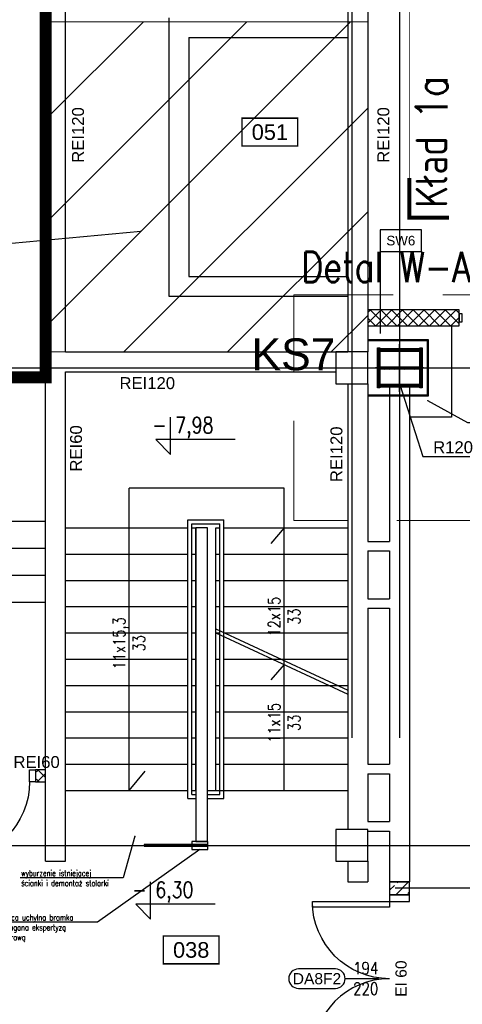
# Model space of a CAD drawing. Header units: centimetres. Extents: x -228435 to 56419, y -89367 to 477256.
# Tile 25 of 53: x -63315 to -57750, y 45003 to 57375. Entities that reach past the tile are written whole.
import ezdxf
from ezdxf.enums import TextEntityAlignment as Align

# ---------------------------------------------------------------- set-up
doc = ezdxf.new("R2010")
doc.units = ezdxf.units.CM
doc.header["$LTSCALE"] = 50
for name, pattern in [('Balustrady$0$DASHED', [0.75, 0.5, -0.25]), ('Kondygnacja -1$0$DIVIDE', [31.75, 12.7, -6.35, 0, -6.35, 0, -6.35]), ('Kondygnacja -1$0$HIDDEN', [9.525, 6.35, -3.175]), ('Kondygnacja -1$0$HIDDEN2', [4.7625, 3.175, -1.5875]), ('Osie rzutów$0$DASHDOT2', [12.7, 6.35, -3.175, 0, -3.175])]:
    doc.linetypes.add(name, pattern=pattern)
doc.layers.get('0').update_dxf_attribs({"color": 8})
for name, color, linetype in [('Kondygnacja  -0_5$0$ARCH_GK', 8, 'Continuous'), ('Kondygnacja -1$0$ARCH_ETAPOWANIE', 8, 'Kondygnacja -1$0$DIVIDE'), ('Kondygnacja -1$0$ARCH_GK', 8, 'Continuous'), ('Kondygnacja -1$0$ARCH_INFO_ETYK_DRZWI', 8, 'Continuous'), ('Kondygnacja -1$0$ARCH_INFO_KOTY_WYSOKOŚCIOWE_IST', 8, 'Continuous'), ('Kondygnacja -1$0$ARCH_INFO_KŁADY ŚCIAN', 8, 'Kondygnacja -1$0$HIDDEN2'), ('Kondygnacja -1$0$ARCH_INFO_ODPORNOŚĆ OGNIOWA', 8, 'Continuous'), ('Kondygnacja -1$0$ARCH_INFO_OPISY', 8, 'Continuous'), ('Kondygnacja -1$0$ARCH_INFO_OPISY_PRZEGRODY', 8, 'Continuous'), ('Kondygnacja -1$0$ARCH_INFO_SCHODY_IST', 8, 'Continuous'), ('Kondygnacja -1$0$ARCH_MUROWANE', 8, 'Continuous'), ('Kondygnacja -1$0$ARCH_MUROWANE_IST', 8, 'Continuous'), ('Kondygnacja -1$0$ARCH_NIEWIDOK_IST', 8, 'Kondygnacja -1$0$HIDDEN'), ('Kondygnacja -1$0$ARCH_OKŁADZINA', 8, 'Continuous'), ('Kondygnacja -1$0$ARCH_SCHODY_IST', 8, 'Continuous'), ('Kondygnacja -1$0$ARCH_STROP', 8, 'Continuous'), ('Kondygnacja -1$0$ARCH_SŁUPY', 8, 'Continuous'), ('Kondygnacja -1$0$ARCH_ŚLUSARKA_DRZWI', 8, 'Continuous'), ('Kondygnacja -1$0$ARCH_ŻELBET', 8, 'Continuous'), ('Kondygnacja -1$0$ARCH_ŻELBET_IST', 8, 'Continuous'), ('Osie rzutów$0$ARCH_INFO_OSIE_IST', 8, 'Osie rzutów$0$DASHDOT2'), ('Pomieszczenia -1$0$ARCH_INFO_AREA_ETYKIETY_200', 8, 'Continuous')]:
    doc.layers.add(name, color=color, linetype=linetype)
doc.layers.add('Kondygnacja -1$0$ARCH_WIDOK', color=8, linetype='Continuous', lineweight=13)
doc.styles.add('Kondygnacja -1$0$Arial', font='ARIAL.TTF')
doc.styles.add('Kondygnacja -1$0$Romans', font='Romans.shx', dxfattribs={"width": 0.7})
doc.styles.add('Kondygnacja -1$0$ROMANS-50-CM', font='romans.shx', dxfattribs={"width": 0.8, "height": 10})
doc.styles.add('Kondygnacja -1$0$Standard', font='txt')
doc.styles.add('Pomieszczenia -1$0$Arial', font='ARIAL.TTF')
doc.styles.add('ROMANS-50-CM', font='romans.shx', dxfattribs={"width": 0.8, "height": 10})
doc.dimstyles.new('Kondygnacja -1$0$ISO-25', dxfattribs={"dimtxt": 2.5, "dimasz": 2.5, "dimexe": 1.25, "dimexo": 0.625, "dimtad": 1, "dimtxsty": 'Kondygnacja -1$0$Standard', "dimcen": 2.5, "dimadec": 0, "dimazin": 0, "dimtfac": 1, "dimtmove": 0, "dimatfit": 3, "dimfxl": 0, "dimarcsym": 0})
pattern_1 = [(45, (-6220.6425, -6150), (-0.67351921, 0.67351921), [])]

# ---------------------------------------------------------------- blocks, each defined once
blk = doc.blocks.new('Kondygnacja -1$0$T-drzwi_lewe-200')
at = {"layer": 'Kondygnacja -1$0$ARCH_INFO_ETYK_DRZWI'}
blk.add_line((0, 0), (-60, 0), dxfattribs=at)
blk.add_lwpolyline([(-77.5, 17.5), (-143.7, 17.5, 1), (-143.7, -17.5), (-77.5, -17.5, 1)], format="xyb", close=True, dxfattribs=at)
at = {"layer": 'Kondygnacja -1$0$ARCH_INFO_ETYK_DRZWI', "color": 1, "style": 'Kondygnacja -1$0$Arial'}
blk.add_attdef('ADS_DRZWI:ODPORNOŚĆ_OGNIOWA', text='', height=20, rotation=90, dxfattribs=at).set_placement((56.4, 0.1), align=Align.BOTTOM_CENTER)
at = {"layer": 'Kondygnacja -1$0$ARCH_INFO_ETYK_DRZWI', "style": 'Kondygnacja -1$0$Romans', "width": 0.8}
for tag, p in [('ADS_DRZWI:SZEROKOŚĆ', (-23, 7.9)), ('ADS_DRZWI:WYSOKOŚĆ', (-23, -29))]:
    blk.add_attdef(tag, text='', height=22, dxfattribs=at).set_placement(p, align=Align.CENTER)
at = {"layer": 'Kondygnacja -1$0$ARCH_INFO_ETYK_DRZWI', "style": 'Kondygnacja -1$0$Arial'}
blk.add_attdef('ADS_DRZWI:SYMBOL', text='', height=20, dxfattribs=at).set_placement((-110.6, 0), align=Align.MIDDLE)
blk = doc.blocks.new('Kondygnacja -1$0$_Dot')
at = {"color": 0, "linetype": 'ByBlock', "lineweight": -2}
blk.add_line((-0.5, 0), (-1, 0), dxfattribs=at)
at = {"color": 0, "linetype": 'ByBlock', "const_width": 0.5}
blk.add_lwpolyline([(-0.25, 0, 1), (0.25, 0, 1)], format="xyb", close=True, dxfattribs=at)
blk = doc.blocks.new('Kondygnacja -1$0$Linie kładów ścian')
at = {"layer": 'Kondygnacja -1$0$ARCH_INFO_KŁADY ŚCIAN', "ltscale": 10, "const_width": 1}
blk.add_lwpolyline([(6272.4, 9988.6), (6272.4, 11870.4)], dxfattribs=at)
at = {"layer": 'Kondygnacja -1$0$ARCH_INFO_KŁADY ŚCIAN', "linetype": 'Continuous', "const_width": 5}
blk.add_lwpolyline([(6322.4, 9988.6), (6272.4, 9988.6), (6272.4, 10038.6)], dxfattribs=at)
at = {"layer": 'Kondygnacja -1$0$ARCH_INFO_KŁADY ŚCIAN', "insert": (6280.3, 10001.1), "char_height": 40, "width": 626.533, "attachment_point": 1, "rotation": 90, "style": 'Kondygnacja -1$0$ROMANS-50-CM'}
blk.add_mtext('Kład 1a', dxfattribs=at)
blk = doc.blocks.new('Pomieszczenia -1$0$etykieta_numer')
at = {"color": 0, "linetype": 'ByBlock', "const_width": 2.44}
blk.add_lwpolyline([(-50, -50), (-50, 0), (50, 0), (50, -50)], close=True, dxfattribs=at)
at = {"color": 0, "linetype": 'ByBlock', "style": 'Pomieszczenia -1$0$Arial'}
blk.add_attdef('AECAREA:NUMER_LOKALU', text='', height=28, dxfattribs=at).set_placement((0, -25), align=Align.MIDDLE)
blk = doc.blocks.new('Kondygnacja -1$0$słup 6.8.41')
at = {"layer": 'Kondygnacja -1$0$ARCH_SŁUPY'}
h = blk.add_hatch(dxfattribs=at)
h.set_pattern_fill('ANSI31', color=256, scale=0.3, style=0)
h.set_pattern_definition(pattern_1)
h.paths.add_polyline_path([(14.8, 75), (11.8, 75), (11.8, 25), (14.8, 25)])
h = blk.add_hatch(dxfattribs=at)
h.set_pattern_fill('ANSI31', color=256, scale=0.3, style=0)
h.set_pattern_definition(pattern_1)
h.paths.add_polyline_path([(67.8, 75), (64.8, 75), (64.8, 25), (67.8, 25)])
h = blk.add_hatch(dxfattribs=at)
h.set_pattern_fill('ANSI31', color=256, scale=0.3, style=0)
h.set_pattern_definition(pattern_1)
h.paths.add_polyline_path([(64.8, 71), (64.8, 74), (14.8, 74), (14.8, 71)])
h = blk.add_hatch(dxfattribs=at)
h.set_pattern_fill('ANSI31', color=256, scale=0.3, style=0)
h.set_pattern_definition(pattern_1)
h.paths.add_polyline_path([(64.8, 48.5), (64.8, 51.5), (14.8, 51.5), (14.8, 48.5)])
h = blk.add_hatch(dxfattribs=at)
h.set_pattern_fill('ANSI31', color=256, scale=0.3, style=0)
h.set_pattern_definition(pattern_1)
h.paths.add_polyline_path([(64.8, 26), (64.8, 29), (14.8, 29), (14.8, 26)])
at = {"layer": 'Kondygnacja  -0_5$0$ARCH_GK', "linetype": 'Continuous', "lineweight": -3}
for points in [[(-0.6, 85.5), (75.3, 85.5), (75.3, 14.5), (-0.6, 14.5)], [(-0.6, 84.3), (74.1, 84.3), (74.1, 15.8), (-0.6, 15.8)]]:
    blk.add_lwpolyline(points, dxfattribs=at)
at = {"layer": 'Kondygnacja -1$0$ARCH_SŁUPY'}
for p, q in [((14.8, 51.5), (64.8, 51.5)), ((64.8, 48.5), (14.8, 48.5))]:
    blk.add_line(p, q, dxfattribs=at)
for points in [[(11.8, 75), (14.8, 75), (14.8, 25), (11.8, 25)], [(64.8, 75), (67.8, 75), (67.8, 25), (64.8, 25)]]:
    blk.add_lwpolyline(points, close=True, dxfattribs=at)
for points in [[(64.8, 74), (14.8, 74)], [(14.8, 71), (64.8, 71)], [(64.8, 29), (14.8, 29)], [(14.8, 26), (64.8, 26)]]:
    blk.add_lwpolyline(points, dxfattribs=at)
blk = doc.blocks.new('Osie rzutów')
at = {"layer": 'Osie rzutów$0$ARCH_INFO_OSIE_IST', "ltscale": 10}
for p, q in [((6200, 12510), (6200, 4800)), ((6200, 12510), (6200, 4571.18)), ((6260, 12510), (6260, 4623.26)), ((6260, 9770), (6260, 9830)), ((4436.04, 9800), (15156.54, 9800)), ((6290, 9800), (6230, 9800)), ((4436.04, 9200), (15156.54, 9200))]:
    blk.add_line(p, q, dxfattribs=at)

msp = doc.modelspace()

# ---------------------------------------------------------------- hatches: boundary and pattern name
at = {"layer": 'Kondygnacja -1$0$ARCH_GK', "linetype": 'Continuous', "lineweight": -3}
h = msp.add_hatch(dxfattribs=at)
h.set_pattern_fill('ANSI37', color=256, scale=30, style=0)
h.set_pattern_definition([(45, (-121140, -45000), (-67.35192, 67.35192), []), (135, (-121140, -45000), (-67.35192, -67.35192), [])])
h.paths.add_polyline_path([(-64390, 47950), (-64390, 47800), (-64245, 47800), (-64245, 47950)], flags=0)
h.paths.add_polyline_path([(-63105, 47950), (-63105, 47800), (-62990, 47800), (-62990, 47950)], flags=0)
at = {"layer": 'Kondygnacja -1$0$ARCH_MUROWANE', "linetype": 'Continuous', "lineweight": -3}
h = msp.add_hatch(dxfattribs=at)
h.set_pattern_fill('ANSI37', color=256, scale=30, style=0)
h.set_pattern_definition([(45, (-121140, -45010), (-67.35192, 67.35192), []), (135, (-121140, -45010), (-67.35192, -67.35192), [])])
h.paths.add_polyline_path([(-57790, 53730), (-58540, 53730), (-58540, 53530), (-57790, 53530)])
h.paths.add_polyline_path([(-58540, 53730), (-58783.096, 53730), (-58783.096, 53530), (-58540, 53530)])
h.paths.add_polyline_path([(-58783.096, 53730), (-58940, 53730), (-58940, 53530), (-58783.096, 53530)])
h.paths.add_polyline_path([(-56210, 53730), (-56780, 53730), (-56780, 53530), (-56410, 53530)])
at = {"layer": 'Kondygnacja -1$0$ARCH_WIDOK'}
h = msp.add_hatch(dxfattribs=at)
h.set_pattern_fill('ANSI31', color=256, scale=290, style=0)
h.set_pattern_definition([(45, (-121140, -45000), (-651.0686, 651.0686), [])])
h.paths.add_polyline_path([(-58940, 57350.227), (-62990, 57350.227), (-62990, 53199.635), (-58940, 53199.635)])
at = {"layer": 'Kondygnacja -1$0$ARCH_ŻELBET', "linetype": 'Continuous', "lineweight": -3}
h = msp.add_hatch(dxfattribs=at)
h.set_pattern_fill('ANSI33', color=256, scale=30, angle=-360, style=0)
h.set_pattern_definition([(45, (-121140, -45000), (-134.70384, 134.70384), []), (45, (-121005.3, -45000), (-134.70384, 134.70384), [95.25, -47.625])])
h.paths.add_polyline_path([(-58415, 46540), (-58665, 46540), (-58665, 46380), (-58415, 46380)], flags=0)
h.paths.add_polyline_path([(-58415, 44270), (-58665, 44270), (-58665, 44110), (-58415, 44110)], flags=0)

# ---------------------------------------------------------------- linework, layer by layer
at = {"linetype": 'Balustrady$0$DASHED', "lineweight": 20, "ltscale": 50}
msp.add_lwpolyline([(-59868.237, 53916.153), (-55446.419, 53916.153), (-55446.419, 51083.882), (-59868.237, 51083.882)], close=True, dxfattribs=at)
at = {"layer": 'Kondygnacja -1$0$ARCH_ETAPOWANIE', "ltscale": 10, "const_width": 150}
msp.add_lwpolyline([(-32748.04, 102637.868), (-71890, 102637.868), (-71890, 102637.868), (-59420, 102643.954), (-59420, 89588.736), (-59020, 89588.736), (-59020, 77200), (-62990, 77200), (-62990, 52880), (-64510, 52880), (-64510, 50140), (-71792.787, 50140), (-71791.154, 44617.85), (-64520, 44617.85), (-64520, 43500), (-62990, 43500), (-62990, 12320), (-64520, 12320), (-64520, 10920), (-71740, 10920), (-71740, -6411.936)], dxfattribs=at)
at = {"layer": 'Kondygnacja -1$0$ARCH_GK', "linetype": 'Continuous', "lineweight": -3}
for p, q in [((-58940, 53730), (-58940, 53530)), ((-57790, 53730), (-58940, 53730)), ((-57790, 53530), (-57790, 53730)), ((-58940, 53530), (-57790, 53530)), ((-63115, 47950), (-63115, 47800)), ((-62990, 47950), (-63115, 47950)), ((-62990, 47800), (-62990, 47950)), ((-63115, 47800), (-62990, 47800))]:
    msp.add_line(p, q, dxfattribs=at)
at = {"layer": 'Kondygnacja -1$0$ARCH_INFO_KOTY_WYSOKOŚCIOWE_IST'}
for points in [[(-60607.563, 52099.694), (-61604.747, 52099.694), (-61417.247, 51912.194), (-61417.247, 52380.628)], [(-60859.297, 46261.782), (-61856.481, 46261.782), (-61668.981, 46074.282), (-61668.981, 46542.716)]]:
    msp.add_lwpolyline(points, dxfattribs=at)
at = {"layer": 'Kondygnacja -1$0$ARCH_INFO_OPISY_PRZEGRODY'}
msp.add_lwpolyline([(-58783.096, 54462.426), (-58263.096, 54462.426), (-58263.096, 54733.885), (-58783.096, 54733.885), (-58783.096, 54462.426)], close=True, dxfattribs=at)
for points in [[(-58783.096, 54462.426), (-58783.096, 53432.203)], [(-57576.692, 46462.702), (-58596.383, 46462.702)]]:
    msp.add_lwpolyline(points, dxfattribs=at)
at = {"layer": 'Kondygnacja -1$0$ARCH_INFO_SCHODY_IST'}
for p, q in [((-61940, 47690), (-61940, 51490)), ((-59990, 51490), (-61940, 51490)), ((-59990, 50990), (-59990, 51490)), ((-59990, 50990), (-60158.722, 50794.841)), ((-59990, 47690), (-59990, 50990)), ((-59990, 49274.241), (-60158.722, 49079.082)), ((-61940, 47690), (-61736.475, 47930.769))]:
    msp.add_line(p, q, dxfattribs=at)
at = {"layer": 'Kondygnacja -1$0$ARCH_MUROWANE_IST', "ltscale": 4}
for p, q in [((-62990, 46800), (-62990, 60511.768)), ((-62740, 53200), (-62740, 60511.768)), ((-59190, 58800), (-59190, 53200)), ((-58940, 58800), (-58940, 53200)), ((-62740, 53200), (-59190, 53200)), ((-62740, 46800), (-62740, 52950)), ((-62740, 52950), (-59340, 52950)), ((-62990, 46800), (-62740, 46800))]:
    msp.add_line(p, q, dxfattribs=at)
msp.add_lwpolyline([(-61100, 47050), (-60952.196, 47050), (-60952.196, 50989.727), (-61100, 50990)], close=True, dxfattribs=at)
at = {"layer": 'Kondygnacja -1$0$ARCH_NIEWIDOK_IST'}
msp.add_line((-64390, 52880), (-62990, 52880), dxfattribs=at)
at = {"layer": 'Kondygnacja -1$0$ARCH_OKŁADZINA'}
msp.add_lwpolyline([(-57885.391, 53530), (-57885.391, 52380), (-58415, 52380)], dxfattribs=at)
at = {"layer": 'Kondygnacja -1$0$ARCH_SCHODY_IST'}
for p, q in [((-62990, 51070), (-64370, 51070)), ((-62740, 50990), (-61200, 50990)), ((-61200, 47590), (-61200, 51090)), ((-61200, 51090), (-60750, 51090)), ((-61150, 47640), (-61150, 51040)), ((-61150, 51040), (-60800, 51040)), ((-61150, 50990), (-61100, 50990)), ((-61100, 47690), (-61100, 50990)), ((-60850, 47690), (-60850, 50990)), ((-60850, 50990), (-60800, 50990)), ((-60800, 47640), (-60800, 51040)), ((-60750, 47590), (-60750, 51090)), ((-60750, 50990), (-59190, 50990)), ((-62990, 50730), (-64370, 50730)), ((-62740, 50660), (-61200, 50660)), ((-61150, 50660), (-61100, 50660)), ((-60850, 50660), (-60800, 50660)), ((-60750, 50660), (-59190, 50660)), ((-62990, 50390), (-64370, 50390)), ((-62740, 50330), (-61200, 50330)), ((-61150, 50330), (-61100, 50330)), ((-60850, 50330), (-60800, 50330)), ((-60750, 50330), (-59190, 50330)), ((-62990, 50050), (-64370, 50050)), ((-62740, 50000), (-61200, 50000)), ((-61150, 50000), (-61100, 50000)), ((-60850, 50000), (-60800, 50000)), ((-60750, 50000), (-59190, 50000)), ((-62740, 49670), (-61200, 49670)), ((-61150, 49670), (-61100, 49670)), ((-60850, 49720), (-59190, 48951.761)), ((-60850, 49670), (-60800, 49670)), ((-60850, 49670), (-59190, 48901.761)), ((-60750, 49670), (-59190, 49670)), ((-62740, 49340), (-61200, 49340)), ((-61150, 49340), (-61100, 49340)), ((-60850, 49340), (-60800, 49340)), ((-60750, 49340), (-59190, 49340)), ((-62740, 49010), (-61200, 49010)), ((-61150, 49010), (-61100, 49010)), ((-60850, 49010), (-60800, 49010)), ((-60750, 49010), (-59190, 49010)), ((-62740, 48680), (-61200, 48680)), ((-61150, 48680), (-61100, 48680)), ((-60850, 48680), (-60800, 48680)), ((-60750, 48680), (-59190, 48680)), ((-62740, 48350), (-61200, 48350)), ((-61150, 48350), (-61100, 48350)), ((-60850, 48350), (-60800, 48350)), ((-60750, 48350), (-59190, 48350)), ((-62740, 48020), (-61200, 48020)), ((-61150, 48020), (-61100, 48020)), ((-60850, 48020), (-60800, 48020)), ((-60750, 48020), (-59190, 48020)), ((-62740, 47690), (-61200, 47690)), ((-61150, 47690), (-61100, 47690)), ((-61150, 47640), (-61100, 47640)), ((-60952.196, 47690), (-60800, 47690)), ((-60952.196, 47690), (-59190, 47690)), ((-60952.196, 47640), (-60800, 47640)), ((-61200, 47590), (-61100, 47590)), ((-60952.196, 47590), (-60750, 47590))]:
    msp.add_line(p, q, dxfattribs=at)
msp.add_lwpolyline([(-61150, 47050), (-61150, 46950), (-60950, 46950), (-60950, 47050), (-61150, 47050)], dxfattribs=at)
msp.add_lwpolyline([(-61745, 46988.368), (-60950, 46988.368), (-60950, 47011.632), (-61745, 47011.632, 0.414213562), (-61750, 47006.632), (-61750, 46993.368, 0.414213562)], format="xyb", close=True, dxfattribs=at)
at = {"layer": 'Kondygnacja -1$0$ARCH_WIDOK'}
msp.add_lwpolyline([(-58940, 57350.227), (-62990, 57350.227), (-62990, 53199.635), (-58940, 53199.635)], close=True, dxfattribs=at)
at = {"layer": 'Kondygnacja -1$0$ARCH_ŚLUSARKA_DRZWI', "linetype": 'Continuous', "lineweight": -3}
for points in [[(-57750, 53680.5), (-57790, 53680.5), (-57790, 53579.5), (-57750, 53579.5)], [(-63190, 47950), (-63115, 47950), (-63115, 47800), (-63190, 47800)], [(-58665, 46295), (-58665, 46225), (-59635, 46225), (-59635, 46295)], [(-58415, 46295), (-58415, 46380), (-58665, 46380), (-58665, 46295)]]:
    msp.add_lwpolyline(points, close=True, dxfattribs=at)
at = {"layer": 'Kondygnacja -1$0$ARCH_ŚLUSARKA_DRZWI', "linetype": 'Continuous', "lineweight": -3, "extrusion": (0, 0, -1)}
for centre, start, end in [((64160, 47800), 180, 270), ((58665, 46295), 270, 0)]:
    msp.add_arc(centre, 970, start, end, dxfattribs=at)
at = {"layer": 'Kondygnacja -1$0$ARCH_ŚLUSARKA_DRZWI', "linetype": 'Continuous', "lineweight": -3}
msp.add_arc((-58665, 44355), 970, 90, 180, dxfattribs=at)
at = {"layer": 'Kondygnacja -1$0$ARCH_ŻELBET', "linetype": 'Continuous', "lineweight": 30}
for p, q in [((-58415, 46540), (-58665, 46540)), ((-58665, 46540), (-58665, 46380)), ((-58415, 46380), (-58415, 46540)), ((-58665, 46380), (-58415, 46380))]:
    msp.add_line(p, q, dxfattribs=at)
at = {"layer": 'Kondygnacja -1$0$ARCH_ŻELBET_IST', "ltscale": 4}
for p, q in [((-61440, 57400), (-61440, 53900)), ((-61190, 57150), (-61190, 54150)), ((-61190, 57150), (-59190, 57150)), ((-61190, 54150), (-59190, 54150)), ((-61440, 53900), (-59190, 53900)), ((-59190, 52800), (-59190, 47200)), ((-58940, 52800), (-58940, 50820)), ((-58665, 52760), (-58665, 50820)), ((-58415, 52760), (-58415, 46540)), ((-58940, 50820), (-58665, 50820)), ((-58940, 50700), (-58665, 50700)), ((-58940, 50700), (-58940, 50100)), ((-58665, 50700), (-58665, 50100)), ((-58940, 50100), (-58665, 50100)), ((-58940, 49980), (-58665, 49980)), ((-58940, 49980), (-58940, 48020)), ((-58665, 49980), (-58665, 48020)), ((-58940, 48020), (-58665, 48020)), ((-58940, 47900), (-58665, 47900)), ((-58940, 47900), (-58940, 47300)), ((-58665, 47900), (-58665, 47300)), ((-58940, 47300), (-58665, 47300)), ((-58940, 47180), (-58665, 47180)), ((-58665, 47180), (-58665, 46540)), ((-59190, 46800), (-59190, 46540)), ((-58940, 46800), (-58940, 46540)), ((-59190, 46540), (-58940, 46540)), ((-58665, 46540), (-58415, 46540))]:
    msp.add_line(p, q, dxfattribs=at)
for points in [[(-59340, 52800), (-58940, 52800), (-58940, 53200), (-59340, 53200)], [(-59340, 46800), (-58940, 46800), (-58940, 47200), (-59340, 47200)]]:
    msp.add_lwpolyline(points, close=True, dxfattribs=at)

# ---------------------------------------------------------------- block references
at = {"xscale": 10, "yscale": 10, "zscale": 10}
msp.add_blockref('Kondygnacja -1$0$słup 6.8.41', (-58933.575, 52500), dxfattribs=at)
at = {"layer": 'Kondygnacja -1$0$ARCH_INFO_KŁADY ŚCIAN', "xscale": 10, "yscale": 10, "zscale": 10}
msp.add_blockref('Kondygnacja -1$0$Linie kładów ścian', (-121140, -45000), dxfattribs=at)
at = {"layer": 'Kondygnacja -1$0$ARCH_STROP', "linetype": 'Continuous', "lineweight": -3, "xscale": 7, "yscale": 7, "zscale": 7}
msp.add_blockref('Kondygnacja -1$0$T-drzwi_lewe-200', (-58803.213, 45325), dxfattribs=at).add_auto_attribs({'ADS_DRZWI:SYMBOL': 'DA8F2', 'ADS_DRZWI:SZEROKOŚĆ': '194', 'ADS_DRZWI:ODPORNOŚĆ_OGNIOWA': 'EI 60', 'ADS_DRZWI:WYSOKOŚĆ': '220'})
at = {"layer": 'Osie rzutów$0$ARCH_INFO_OSIE_IST', "xscale": 10, "yscale": 10, "zscale": 10}
msp.add_blockref('Osie rzutów', (-121140, -45000), dxfattribs=at)
at = {"layer": 'Pomieszczenia -1$0$ARCH_INFO_AREA_ETYKIETY_200', "linetype": 'Continuous', "lineweight": -3}
ref = msp.add_blockref('Pomieszczenia -1$0$etykieta_numer', (-60169.688, 56137.678, 6300), dxfattribs=dict(at, xscale=7, yscale=7, zscale=10))
ref.add_attrib('AECAREA:NUMBER', '051', dxfattribs={"layer": '0', "color": 0, "linetype": 'ByBlock', "height": 196, "style": 'Pomieszczenia -1$0$Arial'}).set_placement((-60169.688, 55962.678, 6300), align=Align.MIDDLE)
ref = msp.add_blockref('Pomieszczenia -1$0$etykieta_numer', (-61158.882, 45861.445, 6300), dxfattribs=dict(at, xscale=7, yscale=7, zscale=10))
ref.add_attrib('AECAREA:NUMBER', '038', dxfattribs={"layer": '0', "color": 0, "linetype": 'ByBlock', "height": 196, "style": 'Pomieszczenia -1$0$Arial'}).set_placement((-61158.882, 45686.445, 6300), align=Align.MIDDLE)

# ---------------------------------------------------------------- texts
at = {"linetype": 'Balustrady$0$DASHED', "lineweight": 20, "ltscale": 50, "insert": (-59775.288, 54459.643, -81600), "char_height": 384, "width": 9710.01179, "attachment_point": 1, "style": 'ROMANS-50-CM'}
msp.add_mtext('Detal W-AA-05-004.1', dxfattribs=at)
at = {"layer": 'Kondygnacja -1$0$ARCH_INFO_KOTY_WYSOKOŚCIOWE_IST', "char_height": 200, "width": 976.18926, "attachment_point": 4, "line_spacing_factor": 0.9, "style": 'Kondygnacja -1$0$ROMANS-50-CM'}
for s, insert in [('- 7,98', (-61646.457, 52249.323)), ('- 6,30', (-61898.191, 46411.411))]:
    msp.add_mtext(s, dxfattribs=dict(at, insert=insert))
at = {"layer": 'Kondygnacja -1$0$ARCH_INFO_ODPORNOŚĆ OGNIOWA', "char_height": 150, "width": 533.32525, "attachment_point": 5, "rotation": 90, "style": 'Kondygnacja -1$0$Arial'}
for s, insert in [('REI120', (-62581.388, 55926.364)), ('REI120', (-58741.39, 55926.364)), ('REI60', (-62606.08, 51987.947)), ('REI120', (-59332.031, 51914.236))]:
    msp.add_mtext(s, dxfattribs=dict(at, insert=insert))
at = {"layer": 'Kondygnacja -1$0$ARCH_INFO_ODPORNOŚĆ OGNIOWA', "char_height": 150, "width": 533.32525, "attachment_point": 5, "style": 'Kondygnacja -1$0$Arial'}
for s, insert in [('REI120', (-61711.075, 52807.348)), ('\\PR120', (-57866.312, 52127.264)), ('REI60', (-63102.561, 48046.279))]:
    msp.add_mtext(s, dxfattribs=dict(at, insert=insert))
at = {"layer": 'Kondygnacja -1$0$ARCH_INFO_OPISY', "ltscale": 2, "insert": (-60401.858, 53370.771), "char_height": 1000, "width": 8822.89329, "attachment_point": 1, "style": 'Kondygnacja -1$0$Arial'}
msp.add_mtext('{\\H0.4x;KS7} ', dxfattribs=at)
at = {"layer": 'Kondygnacja -1$0$ARCH_INFO_OPISY', "char_height": 75, "width": 1257.19514, "attachment_point": 1, "style": 'Kondygnacja -1$0$ROMANS-50-CM'}
for s, insert in [('wyburzenie istniejącej ścianki i demontaż stolarki', (-63295.742, 46688.399)), ('stojąca uchylna bramka wymagana ekspertyzą pożarową', (-63619.38, 46132.087))]:
    msp.add_mtext(s, dxfattribs=dict(at, insert=insert))
at = {"layer": 'Kondygnacja -1$0$ARCH_INFO_OPISY_PRZEGRODY', "insert": (-58523.096, 54598.155), "char_height": 120, "width": 520, "attachment_point": 5, "style": 'Kondygnacja -1$0$Arial'}
msp.add_mtext('SW6', dxfattribs=at)
at = {"layer": 'Kondygnacja -1$0$ARCH_INFO_SCHODY_IST', "char_height": 150, "width": 100, "attachment_point": 5, "rotation": 90, "style": 'Kondygnacja -1$0$ROMANS-50-CM'}
for s, insert in [('12x15 33', (-59990, 49875.137)), ('11x15,3 33', (-61940, 49540)), ('11x15 33', (-59990, 48539.871))]:
    msp.add_mtext(s, dxfattribs=dict(at, insert=insert))

# ---------------------------------------------------------------- leaders
at = {"layer": 'Kondygnacja -1$0$ARCH_INFO_ODPORNOŚĆ OGNIOWA'}
msp.add_leader([(-58535.391, 52790), (-58244.759, 51885.785), (-57501.281, 51885.785)], dimstyle='Kondygnacja -1$0$ISO-25', override={"dimscale": 5, "dimasz": 2, "dimtad": 0, "dimldrblk": 'Kondygnacja -1$0$_Dot'}, dxfattribs=at)
at = {"layer": 'Kondygnacja -1$0$ARCH_INFO_OPISY'}
for points in [[(-61790.731, 54714.665), (-65491.226, 54372.444), (-69185.307, 54372.444)], [(-58189.609, 52590.592), (-57683.605, 52313.72), (-56874.294, 52313.72)], [(-61866.346, 47117.089), (-62013.452, 46592.137), (-63308.75, 46592.137)], [(-61050, 46950), (-62337.09, 46035.825), (-63632.388, 46035.825)]]:
    msp.add_leader(points, dimstyle='Kondygnacja -1$0$ISO-25', override={"dimscale": 5, "dimasz": 2, "dimtad": 0, "dimldrblk": 'Kondygnacja -1$0$_Dot'}, dxfattribs=at)

doc.saveas('drawing.dxf')
